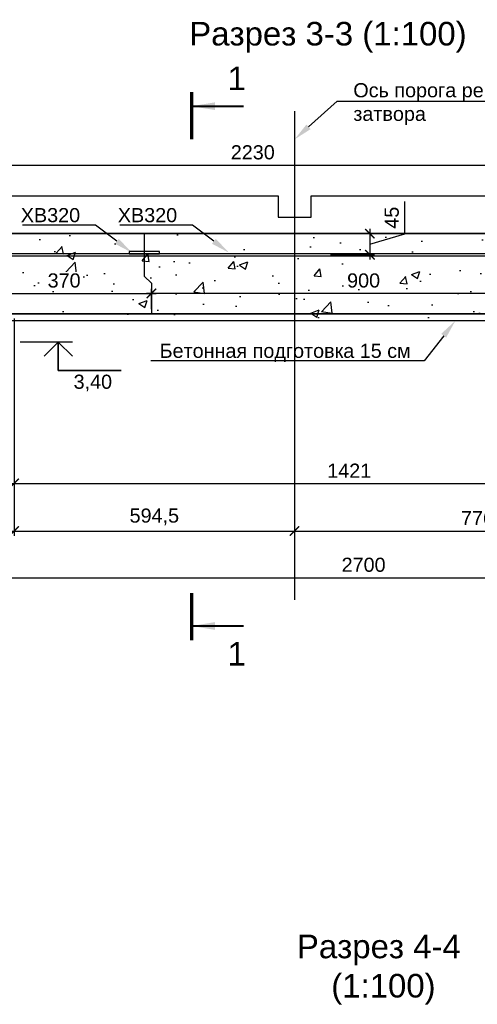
# Model space of a CAD drawing. Header units: millimetres. Extents: x 329474 to 722034, y 240588 to 423521.
# Tile 24 of 35: x 602206 to 611908, y 306917 to 327806. Entities that reach past the tile are written whole.
import ezdxf
from ezdxf import colors
from ezdxf.entities.mleader import LeaderData, LeaderLine
from ezdxf.enums import TextEntityAlignment as Align
from ezdxf.math import Vec2, Vec3

# ---------------------------------------------------------------- set-up
doc = ezdxf.new("R2010")
doc.units = ezdxf.units.MM
doc.header["$LTSCALE"] = 10
doc.linetypes.add('ACAD_ISO04W100', pattern=[30, 24, -3, 0, -3])
doc.linetypes.add('осевая', pattern=[50.8, 31.75, -6.35, 6.35, -6.35])
for name, color, linetype in [('00', 7, 'Continuous'), ('Оси', 1, 'осевая'), ('Размеры', 7, 'Continuous'), ('Штриховка', 7, 'Continuous')]:
    doc.layers.add(name, color=color, linetype=linetype)
for name, color, linetype, lineweight in [('Бетон', 7, 'Continuous', 35), ('ГТО_Разрезы. Сечения.Узлы', 255, 'Continuous', 40), ('Отдел_Заглавные надписи', 7, 'Continuous', 30)]:
    doc.layers.add(name, color=color, linetype=linetype, lineweight=lineweight)
doc.styles.add('arial', font='arial.ttf')
doc.styles.add('аrial', font='arial.ttf')
doc.styles.add('Рогун1', font='arial.ttf')
doc.dimstyles.new('100 мм', dxfattribs={"dimscale": 100, "dimtxt": 3.5, "dimasz": 2, "dimexe": 1, "dimexo": 1, "dimgap": 1.2, "dimtad": 1, "dimdec": 0, "dimlfac": 0.1, "dimrnd": 0.0001, "dimtxsty": 'Рогун1', "dimblk": 'ARCHTICK', "dimcen": 2.5, "dimdle": 1, "dimaunit": 1, "dimadec": 1, "dimazin": 0, "dimtfac": 1, "dimtdec": 0, "dimtmove": 1, "dimatfit": 3, "dimldrblk": 'ARCHTICK', "dimfxl": 1, "dimtfill": 1, "dimarcsym": 0})
doc.dimstyles.new('hren115', dxfattribs={"dimtxt": 0.3, "dimasz": 3, "dimexe": 0.18, "dimexo": 0.0625, "dimgap": 0.1, "dimtad": 2, "dimtih": 1, "dimtoh": 1, "dimdec": 4, "dimzin": 0, "dimdsep": 46, "dimtxsty": 'arial', "dimcen": 0, "dimclrt": 256, "dimadec": 0, "dimazin": 0, "dimtfac": 1, "dimtdec": 4, "dimtofl": 0, "dimtmove": 1, "dimatfit": 0, "dimfxl": 1, "dimtolj": 1, "dimtzin": 0, "dimarcsym": 1})

# ---------------------------------------------------------------- blocks, each defined once
blk = doc.blocks.new('_ArchTick')
at = {"color": 0, "linetype": 'ByBlock', "const_width": 0.15}
blk.add_lwpolyline([(-0.5, -0.5), (0.5, 0.5)], dxfattribs=at)
blk = doc.blocks.new('*D72')
at = {"layer": 'Defpoints', "color": 0, "transparency": 16777216}
for p in [(595997, 319817), (622997, 319817), (622997, 315967)]:
    blk.add_point(p, dxfattribs=at)
at = {"layer": 'Размеры', "color": 0, "lineweight": -2, "transparency": 16777216}
for p, q in [((595997, 319717), (595997, 315867)), ((622997, 319717), (622997, 315867)), ((595897, 315967), (623097, 315967))]:
    blk.add_line(p, q, dxfattribs=at)
at = {"layer": 'Размеры', "color": 0, "lineweight": -2, "transparency": 16777216, "xscale": 200, "yscale": 200, "zscale": 200, "rotation": 180}
blk.add_blockref('_ArchTick', (595997, 315967), dxfattribs=at)
at = {"layer": 'Размеры', "color": 0, "lineweight": -2, "transparency": 16777216, "xscale": 200, "yscale": 200, "zscale": 200}
blk.add_blockref('_ArchTick', (622997, 315967), dxfattribs=at)
at = {"layer": 'Размеры', "color": 0, "transparency": 16777216, "insert": (609497, 316240), "char_height": 300, "attachment_point": 5, "style": 'Рогун1'}
blk.add_mtext('2700', dxfattribs=at)
blk = doc.blocks.new('*D81')
at = {"layer": 'Defpoints', "color": 0, "transparency": 16777216}
for p in [(618297, 324718), (595997, 323267), (618297, 323267)]:
    blk.add_point(p, dxfattribs=at)
at = {"layer": 'Размеры', "color": 0, "lineweight": -2, "transparency": 16777216}
for p, q in [((595897, 324718), (618397, 324718)), ((595997, 323367), (595997, 324818)), ((618297, 323367), (618297, 324818))]:
    blk.add_line(p, q, dxfattribs=at)
at = {"layer": 'Размеры', "color": 0, "lineweight": -2, "transparency": 16777216, "xscale": 200, "yscale": 200, "zscale": 200, "rotation": 180}
blk.add_blockref('_ArchTick', (595997, 324718), dxfattribs=at)
at = {"layer": 'Размеры', "color": 0, "lineweight": -2, "transparency": 16777216, "xscale": 200, "yscale": 200, "zscale": 200}
blk.add_blockref('_ArchTick', (618297, 324718), dxfattribs=at)
at = {"layer": 'Размеры', "color": 0, "transparency": 16777216, "insert": (607147, 324991), "char_height": 300, "attachment_point": 5, "style": 'Рогун1', "bg_fill": 3, "box_fill_scale": 1.1, "bg_fill_color": 256, "bg_fill_true_color": 13158600, "bg_fill_transparency": 0}
blk.add_mtext('2230', dxfattribs=at)
blk = doc.blocks.new('*D76')
at = {"layer": 'Defpoints', "color": 0, "transparency": 16777216}
for p in [(604997, 321999), (604997, 321567), (613997, 321567)]:
    blk.add_point(p, dxfattribs=at)
at = {"layer": 'Размеры', "color": 0, "lineweight": -2, "transparency": 16777216}
for p, q in [((614097, 321999), (604897, 321999)), ((604997, 321667), (604997, 322099)), ((613997, 321667), (613997, 322099))]:
    blk.add_line(p, q, dxfattribs=at)
at = {"layer": 'Размеры', "color": 0, "lineweight": -2, "transparency": 16777216, "xscale": 200, "yscale": 200, "zscale": 200, "rotation": 180}
blk.add_blockref('_ArchTick', (604997, 321999), dxfattribs=at)
at = {"layer": 'Размеры', "color": 0, "lineweight": -2, "transparency": 16777216, "xscale": 200, "yscale": 200, "zscale": 200}
blk.add_blockref('_ArchTick', (613997, 321999), dxfattribs=at)
at = {"layer": 'Размеры', "color": 0, "transparency": 16777216, "insert": (609497, 322272), "char_height": 300, "attachment_point": 5, "style": 'Рогун1', "bg_fill": 3, "box_fill_scale": 1.1, "bg_fill_color": 256, "bg_fill_true_color": 13158600, "bg_fill_transparency": 0}
blk.add_mtext('900', dxfattribs=at)
blk = doc.blocks.new('*D82')
at = {"layer": 'Defpoints', "color": 0, "transparency": 16777216}
for p in [(604997, 321999), (601297, 321567), (604997, 321567)]:
    blk.add_point(p, dxfattribs=at)
at = {"layer": 'Размеры', "color": 0, "lineweight": -2, "transparency": 16777216}
for p, q in [((601197, 321999), (605097, 321999)), ((601297, 321667), (601297, 322099)), ((604997, 321667), (604997, 322099))]:
    blk.add_line(p, q, dxfattribs=at)
at = {"layer": 'Размеры', "color": 0, "lineweight": -2, "transparency": 16777216, "xscale": 200, "yscale": 200, "zscale": 200, "rotation": 180}
blk.add_blockref('_ArchTick', (601297, 321999), dxfattribs=at)
at = {"layer": 'Размеры', "color": 0, "lineweight": -2, "transparency": 16777216, "xscale": 200, "yscale": 200, "zscale": 200}
blk.add_blockref('_ArchTick', (604997, 321999), dxfattribs=at)
at = {"layer": 'Размеры', "color": 0, "transparency": 16777216, "insert": (603147, 322272), "char_height": 300, "attachment_point": 5, "style": 'Рогун1', "bg_fill": 3, "box_fill_scale": 1.1, "bg_fill_color": 256, "bg_fill_true_color": 13158600, "bg_fill_transparency": 0}
blk.add_mtext('370', dxfattribs=at)
blk = doc.blocks.new('*D83')
at = {"layer": 'Defpoints', "color": 0, "transparency": 16777216}
for p in [(602087, 321567), (616297, 321567), (616297, 317967)]:
    blk.add_point(p, dxfattribs=at)
at = {"layer": 'Размеры', "color": 0, "lineweight": -2, "transparency": 16777216}
for p, q in [((602087, 321467), (602087, 317867)), ((616297, 321467), (616297, 317867)), ((601987, 317967), (616397, 317967))]:
    blk.add_line(p, q, dxfattribs=at)
at = {"layer": 'Размеры', "color": 0, "lineweight": -2, "transparency": 16777216, "xscale": 200, "yscale": 200, "zscale": 200, "rotation": 180}
blk.add_blockref('_ArchTick', (602087, 317967), dxfattribs=at)
at = {"layer": 'Размеры', "color": 0, "lineweight": -2, "transparency": 16777216, "xscale": 200, "yscale": 200, "zscale": 200}
blk.add_blockref('_ArchTick', (616297, 317967), dxfattribs=at)
at = {"layer": 'Размеры', "color": 0, "transparency": 16777216, "insert": (609192, 318238), "char_height": 300, "attachment_point": 5, "style": 'Рогун1'}
blk.add_mtext('1421', dxfattribs=at)
blk = doc.blocks.new('*D88')
at = {"layer": 'Defpoints', "color": 0, "transparency": 16777216}
for p in [(602087, 321567), (608032, 320683), (608032, 316958)]:
    blk.add_point(p, dxfattribs=at)
at = {"layer": 'Размеры', "color": 0, "lineweight": -2, "transparency": 16777216}
for p, q in [((602087, 321467), (602087, 316858)), ((608032, 320583), (608032, 316858)), ((601987, 316958), (608132, 316958))]:
    blk.add_line(p, q, dxfattribs=at)
at = {"layer": 'Размеры', "color": 0, "lineweight": -2, "transparency": 16777216, "xscale": 200, "yscale": 200, "zscale": 200, "rotation": 180}
blk.add_blockref('_ArchTick', (602087, 316958), dxfattribs=at)
at = {"layer": 'Размеры', "color": 0, "lineweight": -2, "transparency": 16777216, "xscale": 200, "yscale": 200, "zscale": 200}
blk.add_blockref('_ArchTick', (608032, 316958), dxfattribs=at)
at = {"layer": 'Размеры', "color": 0, "transparency": 16777216, "insert": (605060, 317258), "char_height": 300, "attachment_point": 5, "style": 'Рогун1'}
blk.add_mtext('594,5', dxfattribs=at)
blk = doc.blocks.new('*D78')
at = {"layer": 'Defpoints', "color": 0, "transparency": 16777216}
for p in [(608692, 323267), (608692, 322817), (609630, 322817)]:
    blk.add_point(p, dxfattribs=at)
at = {"layer": 'Размеры', "color": 0, "lineweight": -2, "transparency": 16777216}
for p, q in [((610368, 323263), (610368, 323947)), ((608792, 323267), (609730, 323267)), ((609630, 323367), (609630, 322717)), ((609630, 323042), (610368, 323263)), ((608792, 322817), (609730, 322817))]:
    blk.add_line(p, q, dxfattribs=at)
at = {"layer": 'Размеры', "color": 0, "lineweight": -2, "transparency": 16777216, "xscale": 200, "yscale": 200, "zscale": 200}
for p, rotation in [((609630, 323267), 90), ((609630, 322817), 270)]:
    blk.add_blockref('_ArchTick', p, dxfattribs=dict(at, rotation=rotation))
at = {"layer": 'Размеры', "color": 0, "transparency": 16777216, "insert": (610095, 323605), "char_height": 300, "attachment_point": 5, "rotation": 90, "style": 'Рогун1', "bg_fill": 3, "box_fill_scale": 1.1, "bg_fill_color": 256, "bg_fill_true_color": 13158600, "bg_fill_transparency": 0}
blk.add_mtext('45', dxfattribs=at)
blk = doc.blocks.new('*D79')
at = {"layer": 'Defpoints', "color": 0, "transparency": 16777216}
for p in [(615792, 321417), (608032, 320683), (615792, 316958)]:
    blk.add_point(p, dxfattribs=at)
at = {"layer": 'Размеры', "color": 0, "lineweight": -2, "transparency": 16777216}
for p, q in [((615792, 321317), (615792, 316858)), ((608032, 320583), (608032, 316858)), ((607932, 316958), (615892, 316958))]:
    blk.add_line(p, q, dxfattribs=at)
at = {"layer": 'Размеры', "color": 0, "lineweight": -2, "transparency": 16777216, "xscale": 200, "yscale": 200, "zscale": 200, "rotation": 180}
blk.add_blockref('_ArchTick', (608032, 316958), dxfattribs=at)
at = {"layer": 'Размеры', "color": 0, "lineweight": -2, "transparency": 16777216, "xscale": 200, "yscale": 200, "zscale": 200}
blk.add_blockref('_ArchTick', (615792, 316958), dxfattribs=at)
at = {"layer": 'Размеры', "color": 0, "transparency": 16777216, "insert": (611912, 317231), "char_height": 300, "attachment_point": 5, "style": 'Рогун1'}
blk.add_mtext('776', dxfattribs=at)
blk = doc.blocks.new('*U69')
at = {"color": 7, "lineweight": 25, "ltscale": 100}
blk.add_line((11.09, 0), (0, 0), dxfattribs=at)
at = {"layer": '00', "color": 7, "lineweight": 35, "ltscale": 100}
for p, q in [((8.09, 0), (5.09, -3)), ((8.09, 0), (8.09, -6)), ((11.09, -3), (8.09, 0)), ((8.09, -6), (21.44, -6))]:
    blk.add_line(p, q, dxfattribs=at)
at = {"ltscale": 100, "style": 'arial', "flags": 8}
for tag, p in [('OTMETKA_2', (11.33, 0)), ('OTMETKA', (20.66, -9))]:
    blk.add_attdef(tag, text='', height=3, dxfattribs=at).set_placement(p, align=Align.MIDDLE_RIGHT)
blk = doc.blocks.new('*U19')
at = {"color": 7, "lineweight": 70, "ltscale": 100}
for p, q in [((0, 113.56), (0, 103.56)), ((0, 7.28), (0, -2.72))]:
    blk.add_line(p, q, dxfattribs=at)
at = {"ltscale": 100, "style": 'аrial', "flags": 8}
for tag, height, p in [('W', 5, (9.6, 116.46)), ('W1', 3.5, (16.84, 79.12)), ('M', 5, (9.6, -5.62))]:
    blk.add_attdef(tag, text='', height=height, dxfattribs=at).set_placement(p, align=Align.MIDDLE)
at = {"color": 7, "ltscale": 100}
for points in [[(0, 110.56), (11, 110.56)], [(0, 0.28), (11, 0.28)]]:
    blk.add_leader(points, dimstyle='hren115', override={"dimasz": 5, "dimgap": 0.1, "dimtad": 0, "dimfxl": 1.25, "dimtfillclr": 256}, dxfattribs=at)

msp = doc.modelspace()

# ---------------------------------------------------------------- hatches: boundary and pattern name
at = {"layer": 'Штриховка'}
h = msp.add_hatch(dxfattribs=at)
h.set_pattern_fill('AR-CONC', color=256, scale=10, style=0)
h.set_pattern_definition([(50, (71329.5, 134396.2), (1821.8467, -159.391), [190.5, -2095.5]), (355, (71329.5, 134396.2), (-352.434, 1910.5685), [152.4, -1676.406]), (100.45144, (71481.3, 134383), (1469.4125, 1751.1775), [161.9, -1780.9024]), (46.1842, (71329.5, 134904.2), (2710.79, -420.423), [285.75, -3143.25]), (96.63556, (71555.4, 134869.2), (2374.041, 2474.261), [242.85, -2671.356]), (351.18415, (71329.5, 134904.2), (2374.041, 2474.261), [228.6, -2514.597]), (21, (71583.5, 134777.2), (1516.144, -1022.652), [190.5, -2095.5]), (326, (71583.5, 134777.2), (618.02, 1841.8797), [152.4, -1676.4]), (71.45144, (71709.8, 134692), (2134.164, 819.2277), [161.9, -1780.8994]), (37.5, (71329.5, 134396.2), (30.886, 845.5504), [0, -1656.08, 0, -1701.8, 0, -1682.75]), (7.5, (71329.5, 134396.2), (668.1966, 1001.8057), [0, -970.28, 0, -1617.98, 0, -641.35]), (327.5, (70763.06, 134396.2), (1355.90595, -57.28744), [0, -635, 0, -1981.2, 0, -2628.9]), (317.5, (70509, 134396.2), (1481.2918, 254.265), [0, -825.5, 0, -1315.72, 0, -1866.9])])
h.paths.add_polyline_path([(622997.4075268, 321567.0664243), (618297.4075268, 321567.0664243), (618297.4075268, 323267.0664243), (595997.4075268, 323267.0664243), (595997.4075268, 319817.0664243), (598132.8177234, 319817.0664243), (601332.8177234, 321417.0664243), (616261.9973302, 321417.0664243), (619461.9973302, 319817.0664243), (622997.4075268, 319817.0664243)])

# ---------------------------------------------------------------- linework, layer by layer
at = {"color": 6, "lineweight": 30}
msp.add_lwpolyline([(605167.4075268, 322889.3046781), (604527.4075268, 322889.3046781), (604527.4075268, 322837.0664243), (605167.4075268, 322837.0664243)], close=True, dxfattribs=at)
at = {"color": 3, "lineweight": 30}
msp.add_lwpolyline([(622997.4075268, 319967.0664243), (622997.4075268, 319817.0664243), (619461.9973302, 319817.0664243), (616261.9973302, 321417.0664243), (601332.8177234, 321417.0664243), (598132.8177234, 319817.0664243), (597197.4075268, 319817.0664243), (595897.4075268, 319817.0664243), (595897.4075268, 319967.0664243), (595997.4075268, 319967.0664243)], dxfattribs=at)
at = {"layer": 'Бетон', "color": 2, "ltscale": 10}
msp.add_lwpolyline([(618297.4075268, 323267.0664243), (618297.4075268, 321567.0664243), (622997.4075268, 321567.0664243), (622997.4075268, 319967.0664243), (619497.4075268, 319967.0664243), (616297.4075268, 321567.0664243), (601297.4075268, 321567.0664243), (598097.4075268, 319967.0664243), (597197.4075268, 319967.0664243), (595997.4075268, 319967.0664243), (595997.4075268, 323267.0664243)], close=True, dxfattribs=at)

# ---------------------------------------------------------------- block references
at = {"layer": '00'}
ref = msp.add_blockref('*U69', (602213.2388517, 320967.0664243), dxfattribs=dict(at, xscale=100, yscale=100, zscale=100))
ref.add_attrib('OTMETKA', '3,40', dxfattribs={"layer": '0', "ltscale": 100, "height": 300, "style": 'arial'}).set_placement((604164.0410167, 320125.1837503), align=Align.MIDDLE_RIGHT)
at = {"layer": 'ГТО_Разрезы. Сечения.Узлы'}
ref = msp.add_blockref('*U19', (605847.4075268, 314914.9797971), dxfattribs=dict(at, xscale=100, yscale=100, zscale=100))
ref.add_attrib('W', '1', dxfattribs={"layer": '0', "ltscale": 100, "height": 500, "style": 'аrial', "flags": 8}).set_placement((606807.4075268, 326561.3298298), align=Align.MIDDLE)
ref.add_attrib('M', '1', dxfattribs={"layer": '0', "ltscale": 100, "height": 500, "style": 'аrial', "flags": 8}).set_placement((606807.4075268, 314352.9161196), align=Align.MIDDLE)

# ---------------------------------------------------------------- texts
at = {"layer": 'Отдел_Заглавные надписи', "char_height": 500, "attachment_point": 5, "style": 'arial'}
for s, insert, width in [('Разрез 3-3 (1:100)', (608740.8543743, 327433.5208307), 7857.108176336), ('Разрез 4-4\\P (1:100)', (609820.3283494, 307652.3080607), 6374.796569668)]:
    msp.add_mtext(s, dxfattribs=dict(at, insert=insert, width=width))

# ---------------------------------------------------------------- dimensions: what is measured, and where the dimension line sits
at = {"layer": 'Размеры'}
for base, p1, p2, picture, middle in [((615792.4075268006, 316958.2101144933), (608032.4075268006, 320683.3225894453), (615792.4075268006, 321417.0664242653), '*D79', (611912.4075268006, 317231.3820108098)), ((622997.4075268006, 315967.0664242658), (595997.4075268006, 319817.0664242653), (622997.4075268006, 319817.0664242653), '*D72', (609497.4075268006, 316240.2383205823))]:
    dim = msp.add_linear_dim(base=base, p1=p1, p2=p2, dimstyle='100 мм', override={"dimtxt": 3, "dimdec": 6, "dimtfill": 0}, dxfattribs=at)
    dim.commit()
    dim.dimension.update_dxf_attribs({"geometry": picture, "text_midpoint": middle})

# ---------------------------------------------------------------- leaders
at = {"ltscale": 100}
ml = msp.add_multileader_mtext('Standard', dxfattribs=at)
ml.set_content('Бетонная подготовка 15 см', color=256, style='arial')
ml.set_leader_properties()
ml.build(insert=Vec2(0, 0))
ml.multileader.update_dxf_attribs({"text_left_attachment_type": 6, "text_right_attachment_type": 6, "arrow_head_size": 400})
ctx = ml.context
ctx.base_point, ctx.char_height, ctx.arrow_head_size, ctx.plane_origin = Vec3(605170.1939205, 320570.257591), 300, 400, Vec3(606751.9850671, 327846.6326389)
ctx.left_attachment, ctx.right_attachment = 6, 6
notes = []
notes.append((ctx, [(1, (1, 1, 0), (610778.947162, 320570.257591), (-1, 0), 343.702764, [(0, [(611441.3494711, 321417.0664243)], 0, [])])]))
ctx.mtext.insert, ctx.mtext.width, ctx.mtext.defined_height, ctx.mtext.flow_direction = Vec3(605172.1939205, 320931.8537711), 5394.542015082, 383.2878581, 5
for ctx, leaders in notes:
    for number, flags, end, landing, length, lines in leaders:
        leader = LeaderData()
        leader.index, (leader.has_last_leader_line, leader.has_dogleg_vector, leader.attachment_direction) = number, flags
        leader.last_leader_point, leader.dogleg_vector, leader.dogleg_length = Vec3(end), Vec3(landing), length
        for number, points, colour, breaks in lines:
            line = LeaderLine()
            line.index, line.vertices, line.color, line.breaks = number, Vec3.list(points), colors.encode_raw_color(colour), breaks
            leader.lines.append(line)
        ctx.leaders.append(leader)

# ---------------------------------------------------------------- next in the draw order: dimensions: what is measured, and where the dimension line sits
at = {"layer": 'Размеры'}
for base, p1, p2, picture, middle in [((618297.4075268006, 324717.6797618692), (595997.4075268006, 323267.0664242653), (618297.4075268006, 323267.0664242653), '*D81', (607147.4075268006, 324990.9539774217)), ((604997.4075268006, 321998.7408484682), (613997.40789903, 321567.0664242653), (604997.4075268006, 321567.0664242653), '*D76', (609497.4077129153, 322271.9127447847))]:
    dim = msp.add_linear_dim(base=base, p1=p1, p2=p2, dimstyle='100 мм', override={"dimtxt": 3, "dimdec": 6}, dxfattribs=at)
    dim.commit()
    dim.dimension.update_dxf_attribs({"geometry": picture, "text_midpoint": middle})

# ---------------------------------------------------------------- next in the draw order: linework, layer by layer
at = {"layer": 'Оси', "linetype": 'осевая', "ltscale": 40}
msp.add_lwpolyline([(608032.4075268, 325868.0836086), (608032.4075268, 315498.5615703)], dxfattribs=at)

# ---------------------------------------------------------------- next in the draw order: dimensions: what is measured, and where the dimension line sits
at = {"layer": 'Размеры'}
dim = msp.add_linear_dim(base=(604997.4075268, 321998.7408485), p1=(601297.4075268, 321567.0664243), p2=(604997.4075268, 321567.0664243), dimstyle='100 мм', override={"dimtxt": 3, "dimdec": 6}, dxfattribs=at)
dim.commit()
dim.dimension.update_dxf_attribs({"geometry": '*D82', "text_midpoint": (603147.4075268, 322272.015064)})

# ---------------------------------------------------------------- next in the draw order: leaders
at = {"ltscale": 100}
ml = msp.add_multileader_mtext('Standard', dxfattribs=at)
ml.set_content('Ось порога ремонтного затвора', color=256, style='arial')
ml.set_leader_properties()
ml.build(insert=Vec2(0, 0))
ml.multileader.update_dxf_attribs({"text_left_attachment_type": 6, "text_right_attachment_type": 6, "arrow_head_size": 400})
ctx = ml.context
ctx.base_point, ctx.char_height, ctx.arrow_head_size, ctx.plane_origin = Vec3(609276.9060628, 326076.5963478), 300, 400, Vec3(610534.8861499, 342278.1528744)
ctx.left_attachment, ctx.right_attachment = 6, 6
notes = []
notes.append((ctx, [(0, (1, 1, 0), (608933.2032988, 326076.5963478), (1, 0), 343.702764, [(0, [(608032.4075268, 325266.4312156)], 0, [])])]))
ctx.mtext.insert, ctx.mtext.width, ctx.mtext.defined_height, ctx.mtext.flow_direction = Vec3(609278.9060628, 326459.8842059), 4915.084053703, 383.2878581, 5
ml = msp.add_multileader_mtext('Standard', dxfattribs=at)
ml.set_content('ХВ320', color=256, style='arial')
ml.set_leader_properties()
ml.build(insert=Vec2(0, 0))
ml.multileader.update_dxf_attribs({"text_left_attachment_type": 6, "text_right_attachment_type": 6, "arrow_head_size": 400})
ctx = ml.context
ctx.base_point, ctx.char_height, ctx.arrow_head_size, ctx.plane_origin = Vec3(602226.5168752, 323449.9353665), 300, 400, Vec3(602863.2957583, 330382.8376426)
ctx.left_attachment, ctx.right_attachment = 6, 6
notes.append((ctx, [(1, (1, 1, 0), (603810.6452873, 323449.9353665), (-1, 0), 343.702764, [(0, [(604585.6860425, 322862.3730931)], 0, [])])]))
ctx.mtext.insert, ctx.mtext.width, ctx.mtext.defined_height, ctx.mtext.flow_direction = Vec3(602228.5168752, 323809.9353665), 4152.054766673, 383.2878581, 5
ml = msp.add_multileader_mtext('Standard', dxfattribs=at)
ml.set_content('ХВ320', color=256, style='arial')
ml.set_leader_properties()
ml.build(insert=Vec2(0, 0))
ml.multileader.update_dxf_attribs({"text_left_attachment_type": 6, "text_right_attachment_type": 6, "arrow_head_size": 400})
ctx = ml.context
ctx.base_point, ctx.char_height, ctx.arrow_head_size, ctx.plane_origin = Vec3(604284.0019813, 323449.9353665), 300, 400, Vec3(604920.7808644, 330382.8376426)
ctx.left_attachment, ctx.right_attachment = 6, 6
notes.append((ctx, [(1, (1, 1, 0), (605868.1303933, 323449.9353665), (-1, 0), 343.702764, [(0, [(606643.1711485, 322862.3730931)], 0, [])])]))
ctx.mtext.insert, ctx.mtext.width, ctx.mtext.defined_height, ctx.mtext.flow_direction = Vec3(604286.0019813, 323809.9353665), 4152.054766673, 383.2878581, 5
for ctx, leaders in notes:
    for number, flags, end, landing, length, lines in leaders:
        leader = LeaderData()
        leader.index, (leader.has_last_leader_line, leader.has_dogleg_vector, leader.attachment_direction) = number, flags
        leader.last_leader_point, leader.dogleg_vector, leader.dogleg_length = Vec3(end), Vec3(landing), length
        for number, points, colour, breaks in lines:
            line = LeaderLine()
            line.index, line.vertices, line.color, line.breaks = number, Vec3.list(points), colors.encode_raw_color(colour), breaks
            leader.lines.append(line)
        ctx.leaders.append(leader)

# ---------------------------------------------------------------- next in the draw order: linework, layer by layer
at = {"color": 4, "linetype": 'ACAD_ISO04W100', "ltscale": 50}
msp.add_lwpolyline([(604847.4075268, 323267.0597241), (604847.4075268, 322367.0597241), (604997.4075268, 322217.0597241), (604997.4075268, 321567.0597241)], dxfattribs=at)
at = {"color": 6, "lineweight": 30}
msp.add_lwpolyline([(618164.5572885, 321183.3319589), (614857.0883577, 322837.0664243), (597177.4075268, 322837.0664243), (597177.4075268, 320717.0664243), (597217.4075268, 320717.0664243), (597217.4075268, 322797.0664243), (614847.6456386, 322797.0664243), (618146.6687447, 321147.5548713)], close=True, dxfattribs=at)

# ---------------------------------------------------------------- next in the draw order: dimensions: what is measured, and where the dimension line sits
at = {"layer": 'Размеры'}
for base, p2, picture, middle in [((616297.4075268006, 317967.0664242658), (616297.4075268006, 321567.0664242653), '*D83', (609192.4075268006, 318237.6803396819)), ((608032.4075268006, 316958.2101144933), (608032.4075268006, 320683.3225894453), '*D88', (605059.9075268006, 317258.4966083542))]:
    dim = msp.add_linear_dim(base=base, p1=(602087.4075268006, 321567.0664242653), p2=p2, dimstyle='100 мм', override={"dimtxt": 3, "dimdec": 6, "dimtfill": 0}, dxfattribs=at)
    dim.commit()
    dim.dimension.update_dxf_attribs({"geometry": picture, "text_midpoint": middle})

# ---------------------------------------------------------------- next in the draw order: dimensions: what is measured, and where the dimension line sits
dim = msp.add_linear_dim(base=(609630.0239396, 322817.0664243), p1=(608692.4075268, 323267.0664243), p2=(608692.4075268, 322817.0664243), angle=90, dimstyle='100 мм', override={"dimtxt": 3, "dimdec": 6}, dxfattribs=at)
dim.commit()
dim.dimension.update_dxf_attribs({"geometry": '*D78', "text_midpoint": (610095.1399014, 323383.3686071)})

# ---------------------------------------------------------------- next in the draw order: linework, layer by layer
msp.add_lwpolyline([(595997.4075268, 323267.0664243), (595997.4075268, 324067.0664243), (607682.4075268, 324067.0664243), (607682.4075268, 323617.0576247), (608382.4075268, 323617.0576247), (608382.4075268, 324067.0664243), (615442.4075268, 324067.0664243), (615442.4075268, 323617.0576247), (616142.4075268, 323617.0576247), (616142.4075268, 324067.0664243), (616497.4075268, 324067.0664243), (617294.7239379, 324019.4943713), (618086.7239379, 323853.1743713), (618878.7239379, 323591.8143713), (619670.7239379, 323275.0143713), (621660.1095805, 322359.8969757, 0.1082040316), (622997.4075268, 322067.0664243), (622997.4075268, 321567.0664243)], format="xyb", dxfattribs=at)

doc.saveas('drawing.dxf')
